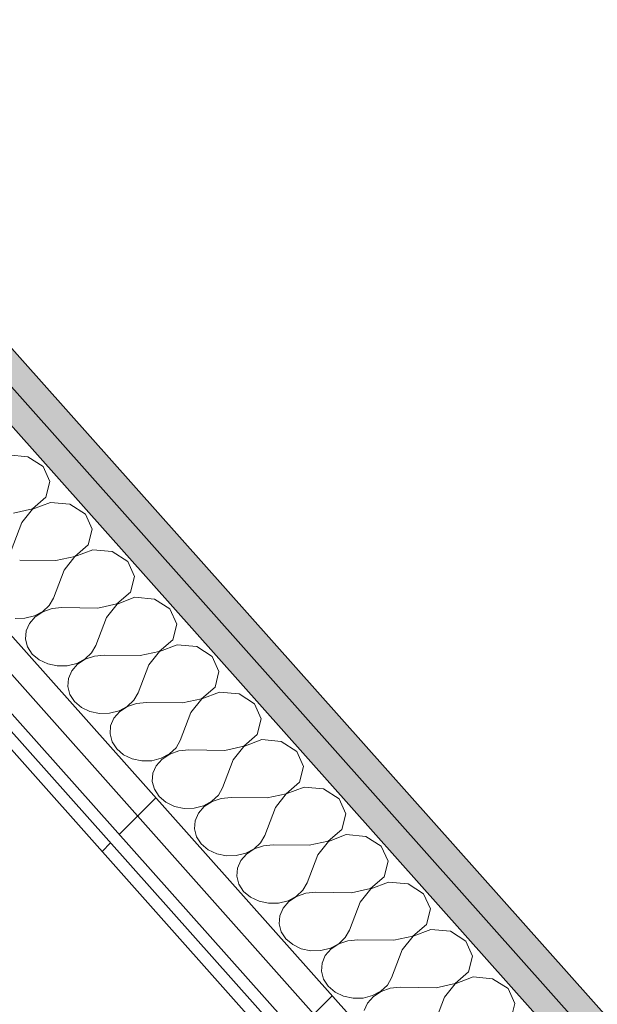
# Model space of a CAD drawing. Header units: millimetres. Extents: x -36631 to 27388, y -24993 to 6945.
# Tile 139 of 256: x -397 to -113, y -14771 to -14288. Entities that reach past the tile are written whole.
import ezdxf

# ---------------------------------------------------------------- set-up
doc = ezdxf.new("R2010")
doc.units = ezdxf.units.MM
doc.header["$MEASUREMENT"] = 0
doc.linetypes.add('Wipeout_Contour', pattern=[1000, 0, -1000])
doc.layers.add('Nuevo_08_E_Envans secs', color=7, linetype='Continuous')
doc.layers.add('Nuevo_08_E_Envans secs_Pluma_Nº__1', color=7, linetype='Continuous', lineweight=5)
for name, color, linetype, lineweight, true_color in [('Nuevo_08_E_Envans secs_Pluma_Nº__102', 7, 'Continuous', 5, 0xcccccc), ('Nuevo_08_E_Envans secs_Pluma_Nº__171', 171, 'Continuous', 13, 0xaaaaff), ('Nuevo_08_E_Envans secs_Pluma_Nº__177', 7, 'Continuous', 15, 0xf7e046), ('Nuevo_08_E_Envans secs_Pluma_Nº__79', 7, 'Continuous', 5, 0xaaffd5)]:
    doc.layers.add(name, color=color, linetype=linetype, lineweight=lineweight, true_color=true_color)
pattern_1 = [(45, (0, 0), (-183.8478, 183.8478), [195, -65]), (45, (7e-14, 183.85), (-183.8478, 183.8478), [195, -65])]

# ---------------------------------------------------------------- blocks, each defined once
blk = doc.blocks.new('*X292')
at = {"layer": 'Nuevo_08_E_Envans secs_Pluma_Nº__102', "color": 254, "linetype": 'Continuous', "lineweight": 5, "true_color": 0xcccccc}
for p, q in [((-392.61, -14502.34), (-402.21, -14501.46)), ((-385.01, -14507.21), (-392.61, -14502.34)), ((-381.69, -14514.6), (-385.01, -14507.21)), ((-383.64, -14522.31), (-381.69, -14514.6)), ((-390.28, -14528.03), (-383.64, -14522.31)), ((-381.45, -14524.77), (-390.19, -14528.12)), ((-371.84, -14525.65), (-381.45, -14524.77)), ((-364.25, -14530.52), (-371.84, -14525.65)), ((-399.62, -14530.06), (-390.28, -14528.03)), ((-390.19, -14528.12), (-395.46, -14534.72)), ((-360.93, -14537.91), (-364.25, -14530.52)), ((-395.46, -14534.72), (-400.69, -14548.47)), ((-362.88, -14545.61), (-360.93, -14537.91)), ((-369.51, -14551.34), (-362.88, -14545.61)), ((-360.68, -14548.07), (-369.43, -14551.43)), ((-351.08, -14548.96), (-360.68, -14548.07)), ((-343.48, -14553.82), (-351.08, -14548.96)), ((-378.85, -14553.37), (-396.54, -14553.14)), ((-378.85, -14553.37), (-369.51, -14551.34)), ((-369.43, -14551.43), (-374.7, -14558.03)), ((-340.16, -14561.21), (-343.48, -14553.82)), ((-374.7, -14558.03), (-379.92, -14571.78)), ((-342.11, -14568.92), (-340.16, -14561.21)), ((-348.75, -14574.64), (-342.11, -14568.92)), ((-381.99, -14575.38), (-379.92, -14571.78)), ((-358.09, -14576.67), (-348.75, -14574.64)), ((-339.92, -14571.38), (-348.66, -14574.74)), ((-330.31, -14572.27), (-339.92, -14571.38)), ((-322.72, -14577.13), (-330.31, -14572.27)), ((-389.28, -14580.55), (-385.19, -14578.38)), ((-385.11, -14578.47), (-388.92, -14580.96)), ((-385.19, -14578.38), (-381.99, -14575.38)), ((-380.61, -14576.93), (-385.11, -14578.47)), ((-375.77, -14576.44), (-380.61, -14576.93)), ((-358.09, -14576.67), (-375.77, -14576.44)), ((-348.66, -14574.74), (-353.93, -14581.33)), ((-319.4, -14584.52), (-322.72, -14577.13)), ((-398.82, -14581.84), (-393.94, -14581.73)), ((-393.94, -14581.73), (-389.28, -14580.55)), ((-391.75, -14584.2), (-393.38, -14587.94)), ((-388.92, -14580.96), (-391.75, -14584.2)), ((-353.93, -14581.33), (-359.16, -14595.09)), ((-393.38, -14587.94), (-393.7, -14591.9)), ((-321.35, -14592.23), (-319.4, -14584.52)), ((-393.7, -14591.9), (-392.67, -14595.79)), ((-327.98, -14597.95), (-321.35, -14592.23)), ((-392.67, -14595.79), (-390.38, -14599.29)), ((-364.43, -14601.69), (-361.23, -14598.69)), ((-361.23, -14598.69), (-359.16, -14595.09)), ((-337.32, -14599.98), (-327.98, -14597.95)), ((-327.9, -14598.05), (-333.17, -14604.64)), ((-319.15, -14594.69), (-327.9, -14598.05)), ((-309.55, -14595.58), (-319.15, -14594.69)), ((-301.95, -14600.44), (-309.55, -14595.58)), ((-390.38, -14599.29), (-386.99, -14602.15)), ((-386.99, -14602.15), (-382.78, -14604.16)), ((-368.52, -14603.86), (-364.43, -14601.69)), ((-364.35, -14601.78), (-368.15, -14604.27)), ((-359.85, -14600.24), (-364.35, -14601.78)), ((-355.01, -14599.75), (-359.85, -14600.24)), ((-337.32, -14599.98), (-355.01, -14599.75)), ((-298.63, -14607.83), (-301.95, -14600.44)), ((-382.78, -14604.16), (-378.05, -14605.14)), ((-378.05, -14605.14), (-373.17, -14605.04)), ((-373.17, -14605.04), (-368.52, -14603.86)), ((-370.98, -14607.5), (-372.62, -14611.25)), ((-368.15, -14604.27), (-370.98, -14607.5)), ((-333.17, -14604.64), (-338.39, -14618.4)), ((-300.58, -14615.54), (-298.63, -14607.83)), ((-372.62, -14611.25), (-372.93, -14615.21)), ((-372.93, -14615.21), (-371.9, -14619.09)), ((-307.22, -14621.26), (-300.58, -14615.54)), ((-298.39, -14618), (-307.13, -14621.35)), ((-288.79, -14618.88), (-298.39, -14618)), ((-371.9, -14619.09), (-369.61, -14622.6)), ((-369.61, -14622.6), (-366.23, -14625.46)), ((-343.67, -14624.99), (-340.47, -14621.99)), ((-340.47, -14621.99), (-338.39, -14618.4)), ((-334.24, -14623.06), (-339.09, -14623.54)), ((-316.56, -14623.29), (-334.24, -14623.06)), ((-316.56, -14623.29), (-307.22, -14621.26)), ((-307.13, -14621.35), (-312.4, -14627.95)), ((-281.19, -14623.75), (-288.79, -14618.88)), ((-366.23, -14625.46), (-362.01, -14627.46)), ((-362.01, -14627.46), (-357.29, -14628.45)), ((-352.41, -14628.35), (-347.75, -14627.17)), ((-347.39, -14627.57), (-350.22, -14630.81)), ((-347.75, -14627.17), (-343.67, -14624.99)), ((-343.58, -14625.09), (-347.39, -14627.57)), ((-339.09, -14623.54), (-343.58, -14625.09)), ((-277.87, -14631.14), (-281.19, -14623.75)), ((-357.29, -14628.45), (-352.41, -14628.35)), ((-350.22, -14630.81), (-351.85, -14634.55)), ((-312.4, -14627.95), (-317.63, -14641.71)), ((-279.82, -14638.84), (-277.87, -14631.14)), ((-351.85, -14634.55), (-352.17, -14638.52)), ((-352.17, -14638.52), (-351.14, -14642.4)), ((-351.14, -14642.4), (-348.85, -14645.91)), ((-319.7, -14645.3), (-317.63, -14641.71)), ((-286.45, -14644.57), (-279.82, -14638.84)), ((-277.63, -14641.3), (-286.37, -14644.66)), ((-268.02, -14642.19), (-277.63, -14641.3)), ((-260.42, -14647.06), (-268.02, -14642.19)), ((-348.85, -14645.91), (-345.46, -14648.77)), ((-322.9, -14648.3), (-319.7, -14645.3)), ((-318.32, -14646.85), (-322.82, -14648.4)), ((-313.48, -14646.37), (-318.32, -14646.85)), ((-295.79, -14646.6), (-313.48, -14646.37)), ((-295.79, -14646.6), (-286.45, -14644.57)), ((-286.37, -14644.66), (-291.64, -14651.26)), ((-257.1, -14654.44), (-260.42, -14647.06)), ((-345.46, -14648.77), (-341.25, -14650.77)), ((-341.25, -14650.77), (-336.52, -14651.76)), ((-336.52, -14651.76), (-331.65, -14651.66)), ((-331.65, -14651.66), (-326.99, -14650.48)), ((-326.62, -14650.88), (-329.45, -14654.12)), ((-326.99, -14650.48), (-322.9, -14648.3)), ((-322.82, -14648.4), (-326.62, -14650.88)), ((-291.64, -14651.26), (-296.87, -14665.01)), ((-329.45, -14654.12), (-331.09, -14657.86)), ((-259.05, -14662.15), (-257.1, -14654.44)), ((-331.09, -14657.86), (-331.4, -14661.83)), ((-331.4, -14661.83), (-330.37, -14665.71)), ((-330.37, -14665.71), (-328.08, -14669.22)), ((-298.94, -14668.61), (-296.87, -14665.01)), ((-265.69, -14667.87), (-259.05, -14662.15)), ((-256.86, -14664.61), (-265.6, -14667.97)), ((-247.26, -14665.5), (-256.86, -14664.61)), ((-239.66, -14670.36), (-247.26, -14665.5)), ((-328.08, -14669.22), (-324.7, -14672.08)), ((-302.14, -14671.61), (-298.94, -14668.61)), ((-297.56, -14670.16), (-302.05, -14671.7)), ((-292.71, -14669.67), (-297.56, -14670.16)), ((-275.03, -14669.9), (-292.71, -14669.67)), ((-275.03, -14669.9), (-265.69, -14667.87)), ((-265.6, -14667.97), (-270.88, -14674.57)), ((-236.34, -14677.75), (-239.66, -14670.36)), ((-324.7, -14672.08), (-320.49, -14674.08)), ((-320.49, -14674.08), (-315.76, -14675.07)), ((-315.76, -14675.07), (-310.88, -14674.97)), ((-310.88, -14674.97), (-306.22, -14673.78)), ((-305.86, -14674.19), (-308.69, -14677.43)), ((-306.22, -14673.78), (-302.14, -14671.61)), ((-302.05, -14671.7), (-305.86, -14674.19)), ((-270.88, -14674.57), (-276.1, -14688.32)), ((-308.69, -14677.43), (-310.32, -14681.17)), ((-238.29, -14685.46), (-236.34, -14677.75)), ((-310.32, -14681.17), (-310.64, -14685.13)), ((-310.64, -14685.13), (-309.61, -14689.02)), ((-244.92, -14691.18), (-238.29, -14685.46)), ((-309.61, -14689.02), (-307.32, -14692.52)), ((-278.17, -14691.92), (-276.1, -14688.32)), ((-236.1, -14687.92), (-244.84, -14691.28)), ((-226.49, -14688.81), (-236.1, -14687.92)), ((-218.9, -14693.67), (-226.49, -14688.81)), ((-307.32, -14692.52), (-303.94, -14695.39)), ((-303.94, -14695.39), (-299.72, -14697.39)), ((-285.46, -14697.09), (-281.37, -14694.92)), ((-281.29, -14695.01), (-285.1, -14697.5)), ((-281.37, -14694.92), (-278.17, -14691.92)), ((-276.79, -14693.47), (-281.29, -14695.01)), ((-271.95, -14692.98), (-276.79, -14693.47)), ((-254.26, -14693.21), (-271.95, -14692.98)), ((-254.26, -14693.21), (-244.92, -14691.18)), ((-244.84, -14691.28), (-250.11, -14697.87)), ((-215.58, -14701.06), (-218.9, -14693.67)), ((-299.72, -14697.39), (-294.99, -14698.38)), ((-294.99, -14698.38), (-290.12, -14698.27)), ((-290.12, -14698.27), (-285.46, -14697.09)), ((-285.1, -14697.5), (-287.92, -14700.73)), ((-250.11, -14697.87), (-255.34, -14711.63)), ((-289.56, -14704.48), (-289.87, -14708.44)), ((-287.92, -14700.73), (-289.56, -14704.48)), ((-217.52, -14708.77), (-215.58, -14701.06)), ((-289.87, -14708.44), (-288.85, -14712.32)), ((-224.16, -14714.49), (-217.52, -14708.77)), ((-288.85, -14712.32), (-286.55, -14715.83)), ((-257.41, -14715.23), (-255.34, -14711.63)), ((-233.5, -14716.52), (-224.16, -14714.49)), ((-224.08, -14714.58), (-229.35, -14721.18)), ((-215.33, -14711.23), (-224.08, -14714.58)), ((-205.73, -14712.11), (-215.33, -14711.23)), ((-198.13, -14716.98), (-205.73, -14712.11)), ((-286.55, -14715.83), (-283.17, -14718.69)), ((-283.17, -14718.69), (-278.96, -14720.7)), ((-264.69, -14720.4), (-260.61, -14718.23)), ((-260.52, -14718.32), (-264.33, -14720.8)), ((-260.61, -14718.23), (-257.41, -14715.23)), ((-256.03, -14716.78), (-260.52, -14718.32)), ((-251.18, -14716.29), (-256.03, -14716.78)), ((-233.5, -14716.52), (-251.18, -14716.29)), ((-194.81, -14724.37), (-198.13, -14716.98)), ((-278.96, -14720.7), (-274.23, -14721.68)), ((-274.23, -14721.68), (-269.35, -14721.58)), ((-269.35, -14721.58), (-264.69, -14720.4)), ((-267.16, -14724.04), (-268.79, -14727.79)), ((-264.33, -14720.8), (-267.16, -14724.04)), ((-229.35, -14721.18), (-234.57, -14734.94)), ((-196.76, -14732.08), (-194.81, -14724.37)), ((-268.79, -14727.79), (-269.11, -14731.75)), ((-269.11, -14731.75), (-268.08, -14735.63)), ((-203.4, -14737.8), (-196.76, -14732.08)), ((-268.08, -14735.63), (-265.79, -14739.14)), ((-239.84, -14741.53), (-236.64, -14738.53)), ((-236.64, -14738.53), (-234.57, -14734.94)), ((-212.74, -14739.83), (-203.4, -14737.8)), ((-203.31, -14737.89), (-208.58, -14744.49)), ((-194.57, -14734.54), (-203.31, -14737.89)), ((-184.96, -14735.42), (-194.57, -14734.54)), ((-177.37, -14740.29), (-184.96, -14735.42)), ((-265.79, -14739.14), (-262.41, -14742)), ((-262.41, -14742), (-258.19, -14744)), ((-248.59, -14744.89), (-243.93, -14743.71)), ((-243.93, -14743.71), (-239.84, -14741.53)), ((-239.76, -14741.63), (-243.57, -14744.11)), ((-235.26, -14740.08), (-239.76, -14741.63)), ((-230.42, -14739.6), (-235.26, -14740.08)), ((-212.74, -14739.83), (-230.42, -14739.6)), ((-174.05, -14747.68), (-177.37, -14740.29)), ((-258.19, -14744), (-253.47, -14744.99)), ((-253.47, -14744.99), (-248.59, -14744.89)), ((-246.4, -14747.35), (-248.03, -14751.09)), ((-243.57, -14744.11), (-246.4, -14747.35)), ((-208.58, -14744.49), (-213.81, -14758.24)), ((-176, -14755.38), (-174.05, -14747.68)), ((-248.03, -14751.09), (-248.34, -14755.06)), ((-248.34, -14755.06), (-247.32, -14758.94)), ((-215.88, -14761.84), (-213.81, -14758.24)), ((-182.63, -14761.11), (-176, -14755.38)), ((-173.8, -14757.84), (-182.55, -14761.2)), ((-164.2, -14758.73), (-173.8, -14757.84)), ((-247.32, -14758.94), (-245.02, -14762.45)), ((-245.02, -14762.45), (-241.64, -14765.31)), ((-219.08, -14764.84), (-215.88, -14761.84)), ((-209.66, -14762.91), (-214.5, -14763.39)), ((-191.97, -14763.14), (-209.66, -14762.91)), ((-191.97, -14763.14), (-182.63, -14761.11)), ((-182.55, -14761.2), (-187.82, -14767.8)), ((-156.6, -14763.59), (-164.2, -14758.73)), ((-241.64, -14765.31), (-237.43, -14767.31)), ((-237.43, -14767.31), (-232.7, -14768.3)), ((-227.82, -14768.2), (-223.16, -14767.01)), ((-222.8, -14767.42), (-225.63, -14770.66)), ((-223.16, -14767.01), (-219.08, -14764.84)), ((-219, -14764.94), (-222.8, -14767.42)), ((-214.5, -14763.39), (-219, -14764.94)), ((-187.82, -14767.8), (-193.04, -14781.55)), ((-153.28, -14770.98), (-156.6, -14763.59)), ((-232.7, -14768.3), (-227.82, -14768.2)), ((-225.63, -14770.66), (-227.26, -14774.4)), ((-155.23, -14778.69), (-153.28, -14770.98))]:
    blk.add_line(p, q, dxfattribs=at)
blk = doc.blocks.new('Elem Sección_250_1')
at = {"layer": 'Nuevo_08_E_Envans secs_Pluma_Nº__79', "linetype": 'Continuous', "lineweight": 5, "true_color": 0xaaffd5}
for points in [[(-552.9, -14316.3), (394.13, -15379.34), (405.31, -15372.75), (397.21, -15363.66), (-533.65, -14318.78), (-541.74, -14309.69)], [(-522.49, -14312.18), (-533.65, -14318.78), (397.21, -15363.66), (408.39, -15357.08)]]:
    blk.add_hatch(color=121, dxfattribs=at).paths.add_polyline_path(points)
at = {"layer": 'Nuevo_08_E_Envans secs', "lineweight": 0}
blk.add_blockref('*X292', (0, 0), dxfattribs=at)
at = {"color": 254, "linetype": 'Wipeout_Contour', "lineweight": 0, "ltscale": 59466.760852}
blk.add_wipeout([(-717.23, -14290.78), (293.18, -15424.95), (298.34, -15421.91), (-712.08, -14287.73)], dxfattribs=at).dxf.layer = 'Nuevo_08_E_Envans secs'
at = {"layer": 'Nuevo_08_E_Envans secs_Pluma_Nº__171', "linetype": 'Continuous', "lineweight": 13, "true_color": 0xaaaaff}
h = blk.add_hatch(dxfattribs=at)
h.set_pattern_fill('Panellat_HPL_0001', color=161, style=0, pattern_type=2)
h.set_pattern_definition(pattern_1)
h.paths.add_polyline_path([(-717.23, -14290.78), (293.18, -15424.95), (298.34, -15421.91), (-712.08, -14287.73)])
at = {"color": 254, "linetype": 'Wipeout_Contour', "lineweight": 0, "ltscale": 73812.837764}
blk.add_wipeout([(-695.09, -14297.97), (319.7, -15437.05), (330.87, -15430.47), (-675.84, -14300.45), (-683.93, -14291.36)], dxfattribs=at).dxf.layer = 'Nuevo_08_E_Envans secs'
at = {"layer": 'Nuevo_08_E_Envans secs_Pluma_Nº__177', "linetype": 'Continuous', "lineweight": 15, "true_color": 0xf7e046}
h = blk.add_hatch(dxfattribs=at)
h.set_pattern_fill('Panellat_HPL_0001', color=53, style=0, pattern_type=2)
h.set_pattern_definition(pattern_1)
h.paths.add_polyline_path([(-695.09, -14297.97), (319.7, -15437.05), (330.87, -15430.47), (-675.84, -14300.45), (-683.93, -14291.36)])
at = {"color": 254, "linetype": 'Wipeout_Contour', "lineweight": 0, "ltscale": 73843.136756}
blk.add_wipeout([(-664.68, -14293.84), (-675.84, -14300.45), (330.87, -15430.47), (342.05, -15423.88), (-621.07, -14342.79)], dxfattribs=at).dxf.layer = 'Nuevo_08_E_Envans secs'
at = {"layer": 'Nuevo_08_E_Envans secs_Pluma_Nº__177', "linetype": 'Continuous', "lineweight": 15, "true_color": 0xf7e046}
h = blk.add_hatch(dxfattribs=at)
h.set_pattern_fill('Panellat_HPL_0001', color=53, style=0, pattern_type=2)
h.set_pattern_definition(pattern_1)
h.paths.add_polyline_path([(-664.68, -14293.84), (-675.84, -14300.45), (330.87, -15430.47), (342.05, -15423.88), (-621.07, -14342.79)])
at = {"layer": 'Nuevo_08_E_Envans secs_Pluma_Nº__1', "color": 7, "linetype": 'Continuous', "lineweight": 5}
for p, q in [((-717.23, -14290.78), (293.18, -15424.95)), ((-675.84, -14300.45), (330.87, -15430.47)), ((-522.49, -14312.18), (408.39, -15357.08)), ((-533.65, -14318.78), (397.21, -15363.66))]:
    blk.add_line(p, q, dxfattribs=at)
at = {"layer": 'Nuevo_08_E_Envans secs_Pluma_Nº__1', "color": 7, "linetype": 'Continuous', "lineweight": 5, "flags": 128}
for points in [[(-712.08, -14287.73), (-708.34, -14291.93), (298.34, -15421.91), (306.44, -15431), (314.54, -15440.09)], [(-703.19, -14288.88), (-695.09, -14297.97), (319.7, -15437.05)], [(-664.68, -14293.84), (-621.07, -14342.79), (342.05, -15423.88)], [(-561, -14307.21), (-552.9, -14316.3), (394.13, -15379.34), (402.23, -15388.43)]]:
    blk.add_lwpolyline(points, dxfattribs=at)

msp = doc.modelspace()

# ---------------------------------------------------------------- block references
at = {"layer": 'Nuevo_08_E_Envans secs', "lineweight": 0}
msp.add_blockref('Elem Sección_250_1', (0, 0), dxfattribs=at)

doc.saveas('drawing.dxf')
